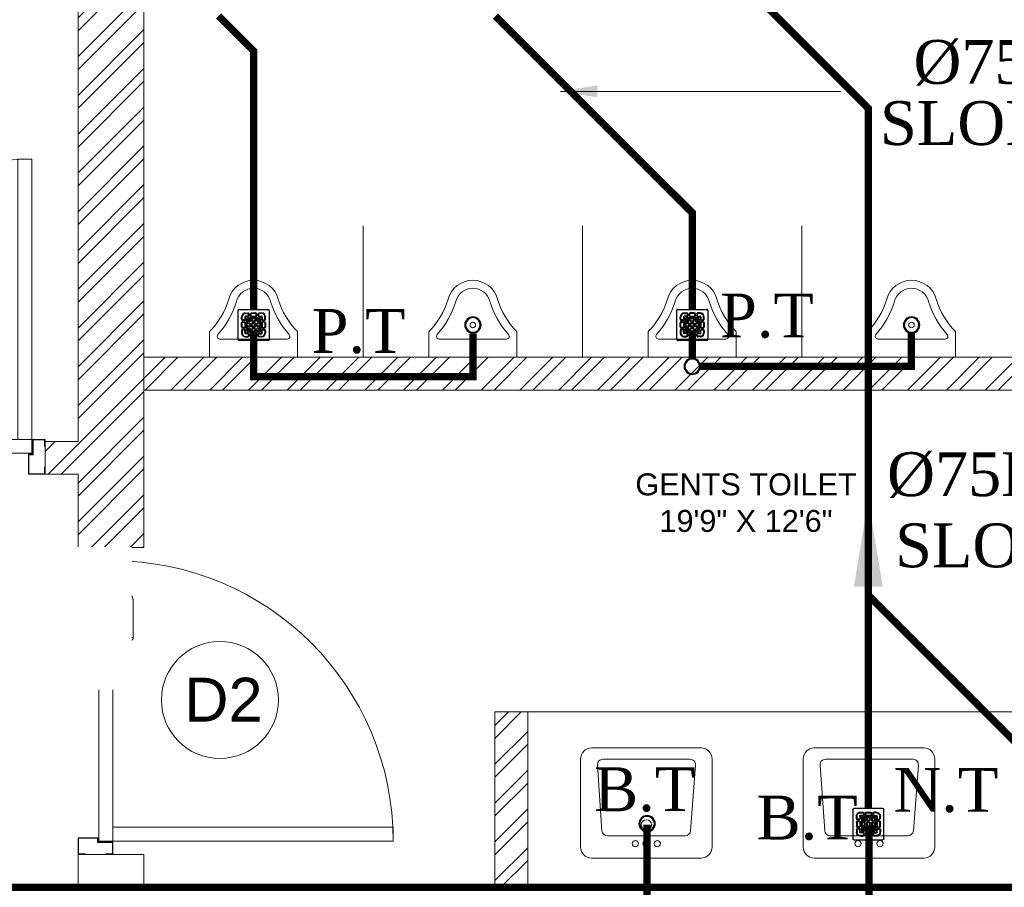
# Model space of a CAD drawing. Header units: inches. Extents: x 105152 to 158499, y 12149 to 30915.
# Tile 63 of 256: x 124262 to 124397, y 21443 to 21562. Entities that reach past the tile are written whole.
import ezdxf

# ---------------------------------------------------------------- set-up
doc = ezdxf.new("R2010")
doc.units = ezdxf.units.IN
doc.header["$MEASUREMENT"] = 0
for name, color, linetype, lineweight in [('AR - PLAN', 251, 'Continuous', 5), ('DRAINAGE ', 7, 'Continuous', 9), ('FLOOR RAISE', 4, 'Continuous', 5), ('PD_BRICK WALL_115', 134, 'Continuous', 30), ('PD_BRICK WALL_230', 4, 'Continuous', 50), ('PD_DOOR', 42, 'Continuous', 25), ('PD_FIXTURE', 21, 'Continuous', 25), ('PD_HATCH', 45, 'Continuous', 9), ('PP- 50DIA Soil Waste Sewer pipe', 54, 'Continuous', 25), ('PP- 75DIA Soil Waste Sewer pipe', 90, 'Continuous', 9), ('PP-Soil Pipe', 1, 'Continuous', 25), ('PP-TEXT', 7, 'Continuous', 40), ('PP-WWP', 3, 'Continuous', 25)]:
    doc.layers.add(name, color=color, linetype=linetype, lineweight=lineweight)
doc.layers.add('PD_025_TEXT', color=61, linetype='Continuous')
doc.styles.add('Arial', font='GOTHIC.TTF')
doc.styles.get("Standard").update_dxf_attribs({"font": 'arial.ttf', "height": 6})
doc.styles.add('style1', font='arial.ttf', dxfattribs={"height": 500})
doc.styles.add('TIMES NEW ROMAN', font='times.ttf')
doc.dimstyles.new('ISO-10', dxfattribs={"dimtxt": 6, "dimasz": 0.5, "dimexe": 1.25, "dimexo": 0.625, "dimtad": 1, "dimtoh": 1, "dimdec": 1, "dimlunit": 4, "dimtxsty": 'Standard', "dimblk": 'ARCHTICK', "dimcen": 2.5, "dimclrt": 3, "dimadec": 0, "dimazin": 0, "dimtfac": 1, "dimtdec": 1, "dimtmove": 1, "dimatfit": 3, "dimfxl": 1, "dimarcsym": 0})
doc.dimstyles.new('PP-DIM', dxfattribs={"dimtxt": 4, "dimasz": 1, "dimexe": 1, "dimexo": 1, "dimgap": 0.09, "dimtad": 0, "dimdec": 0, "dimzin": 0, "dimdsep": 46, "dimlunit": 4, "dimtxsty": 'TIMES NEW ROMAN', "dimblk": 'ARCHTICK', "dimcen": 0.09, "dimdle": 1, "dimclrd": 256, "dimclre": 256, "dimclrt": 256, "dimadec": 0, "dimazin": 0, "dimtfac": 1, "dimtdec": 4, "dimtofl": 0, "dimtmove": 1, "dimatfit": 3, "dimfxl": 1, "dimtolj": 1, "dimtzin": 0, "dimlwd": -1, "dimlwe": -1, "dimarcsym": 0})
pattern_1 = [(45, (26013.4692, 17879.387), (-2.65165043, 2.65165043), []), (45, (26015.237, 17879.387), (-2.65165043, 2.65165043), [])]

# ---------------------------------------------------------------- blocks, each defined once
blk = doc.blocks.new('door 1')
at = {"layer": 'PD_DOOR', "color": 251, "lineweight": 5}
for p, q in [((160472.9, 15356.5), (160472.9, 15360.1)), ((160472.9, 15360.1), (160472.9, 15356.5)), ((160602.9, 15360.1), (160472.9, 15360.1)), ((160472.9, 15360.1), (160472.9, 15359.7)), ((160472.9, 15335.1), (160472.9, 15360.1)), ((160472.9, 15359.7), (160472.9, 15335.6)), ((159755.9, 15337.6), (159695.9, 15337.6)), ((159695.9, 15337.6), (159695.9, 15312.6)), ((159695.9, 15312.6), (159695.9, 15337.6)), ((159695.9, 15337.6), (159755.9, 15337.6)), ((159695.9, 15212.6), (159695.9, 15337.6)), ((159695.9, 15312.6), (159697.9, 15312.6)), ((159697.9, 15312.6), (159695.9, 15312.6)), ((159697.9, 15312.6), (159697.9, 15335.6)), ((159697.9, 15335.6), (159753.9, 15335.6)), ((159753.9, 15335.6), (159697.9, 15335.6)), ((159697.9, 15335.6), (159697.9, 15312.6)), ((159753.9, 15335.6), (159753.9, 15267.6)), ((159753.9, 15267.6), (159753.9, 15335.6)), ((159755.9, 15265.6), (159755.9, 15337.6)), ((159755.9, 15337.6), (159755.9, 15265.6)), ((160472.9, 15335.1), (160472.9, 15338.8)), ((160472.9, 15338.8), (160472.9, 15335.1)), ((160472.9, 15335.6), (160472.9, 15335.1)), ((160472.9, 15335.1), (160602.9, 15335.1)), ((160615.4, 15322.6), (160615.4, 15272.6)), ((160640.4, 15272.6), (160640.4, 15322.6)), ((160795.9, 15337.6), (160735.9, 15337.6)), ((160735.9, 15337.6), (160735.9, 15265.6)), ((160735.9, 15265.6), (160735.9, 15337.6)), ((160735.9, 15337.6), (160795.9, 15337.6)), ((160737.9, 15267.6), (160737.9, 15335.6)), ((160737.9, 15335.6), (160793.9, 15335.6)), ((160793.9, 15335.6), (160737.9, 15335.6)), ((160737.9, 15335.6), (160737.9, 15267.6)), ((160793.9, 15335.6), (160793.9, 15312.6)), ((160793.9, 15312.6), (160793.9, 15335.6)), ((160793.9, 15312.6), (160795.9, 15312.6)), ((160795.9, 15312.6), (160793.9, 15312.6)), ((160795.9, 15312.6), (160795.9, 15337.6)), ((160795.9, 15337.6), (160795.9, 15312.6)), ((160795.9, 15337.6), (160795.9, 15212.6)), ((160605.4, 15272.6), (160605.4, 15262.6)), ((160622.1, 15272.6), (160605.4, 15272.6)), ((160605.4, 15272.6), (160622.1, 15272.6)), ((160640.4, 15272.6), (160615.4, 15272.6)), ((160615.4, 15272.6), (160621.7, 15272.6)), ((160621.7, 15272.6), (160624.7, 15272.6)), ((160624.7, 15272.6), (160627.9, 15272.6)), ((160627.9, 15272.6), (160631.2, 15272.6)), ((160627.9, 15272.6), (160650.4, 15272.6)), ((160631.2, 15272.6), (160634.2, 15272.6)), ((160650.4, 15272.6), (160633.8, 15272.6)), ((160634.2, 15272.6), (160640.4, 15272.6)), ((160650.4, 15262.6), (160650.4, 15272.6)), ((159697.9, 15237.6), (159695.9, 15237.6)), ((159695.9, 15237.6), (159695.9, 15212.6)), ((159695.9, 15212.6), (159695.9, 15237.6)), ((159695.9, 15237.6), (159697.9, 15237.6)), ((159697.9, 15214.6), (159697.9, 15237.6)), ((159697.9, 15237.6), (159697.9, 15214.6)), ((159753.9, 15267.6), (159738.9, 15267.6)), ((159738.9, 15267.6), (159738.9, 15214.6)), ((159738.9, 15214.6), (159738.9, 15267.6)), ((159738.9, 15267.6), (159753.9, 15267.6)), ((159740.9, 15212.6), (159740.9, 15265.6)), ((159740.9, 15265.6), (159755.9, 15265.6)), ((159755.9, 15265.6), (159740.9, 15265.6)), ((159740.9, 15265.6), (159740.9, 15212.6)), ((160747.9, 15262.6), (159743.9, 15262.6)), ((159743.9, 15262.6), (159743.9, 15212.6)), ((160747.9, 15262.6), (159743.9, 15262.6)), ((159743.9, 15262.6), (159743.9, 15212.6)), ((160650.4, 15262.6), (160605.4, 15262.6)), ((160605.4, 15262.6), (160650.4, 15262.6)), ((160617.9, 15267.6), (160617.9, 15262.6)), ((160637.9, 15267.6), (160617.9, 15267.6)), ((160617.9, 15267.6), (160637.9, 15267.6)), ((160637.9, 15262.6), (160617.9, 15262.6)), ((160617.9, 15262.6), (160637.9, 15262.6)), ((160637.9, 15262.6), (160637.9, 15267.6)), ((160735.9, 15265.6), (160750.9, 15265.6)), ((160750.9, 15265.6), (160735.9, 15265.6)), ((160752.9, 15267.6), (160737.9, 15267.6)), ((160737.9, 15267.6), (160752.9, 15267.6)), ((160747.9, 15212.6), (160747.9, 15262.6)), ((160747.9, 15262.6), (160747.9, 15212.6)), ((160750.9, 15265.6), (160750.9, 15212.6)), ((160750.9, 15212.6), (160750.9, 15265.6)), ((160752.9, 15214.6), (160752.9, 15267.6)), ((160752.9, 15267.6), (160752.9, 15214.6)), ((160795.9, 15237.6), (160793.9, 15237.6)), ((160793.9, 15237.6), (160793.9, 15214.6)), ((160793.9, 15214.6), (160793.9, 15237.6)), ((160793.9, 15237.6), (160795.9, 15237.6)), ((160795.9, 15212.6), (160795.9, 15237.6)), ((160795.9, 15237.6), (160795.9, 15212.6)), ((159695.9, 15212.6), (159740.9, 15212.6)), ((159740.9, 15212.6), (159695.9, 15212.6)), ((159695.9, 15212.6), (159743.9, 15212.6)), ((159743.9, 15212.6), (159695.9, 15212.6)), ((159738.9, 15214.6), (159697.9, 15214.6)), ((159697.9, 15214.6), (159738.9, 15214.6)), ((159793.9, 15212.6), (159743.9, 15212.6)), ((159743.9, 15212.6), (159743.9, 14208.6)), ((159743.9, 15212.6), (160747.9, 15212.6)), ((159743.9, 15212.6), (159793.9, 15212.6)), ((159743.9, 15212.6), (159793.9, 15212.6)), ((159793.9, 15212.6), (159743.9, 15212.6)), ((159793.9, 14208.6), (159793.9, 15212.6)), ((159793.9, 15212.6), (160747.9, 15212.6)), ((159793.9, 15212.6), (160747.9, 15212.6)), ((160747.9, 15212.6), (159793.9, 15212.6)), ((160605.4, 15212.6), (160605.4, 15202.6)), ((160605.4, 15212.6), (160650.4, 15212.6)), ((160639.2, 15212.6), (160605.4, 15212.6)), ((160605.4, 15202.6), (160650.4, 15202.6)), ((160650.4, 15202.6), (160605.4, 15202.6)), ((160615.4, 15202.6), (160615.4, 15177.6)), ((160615.4, 15202.6), (160640.4, 15202.6)), ((160640.4, 15202.6), (160615.4, 15202.6)), ((160617.9, 15212.6), (160617.9, 15207.6)), ((160617.9, 15212.6), (160637.9, 15212.6)), ((160618.3, 15212.6), (160617.9, 15212.6)), ((160617.9, 15207.6), (160637.9, 15207.6)), ((160637.9, 15207.6), (160617.9, 15207.6)), ((160637.9, 15212.6), (160618.3, 15212.6)), ((160637.9, 15207.6), (160637.9, 15212.6)), ((160650.4, 15212.6), (160639.2, 15212.6)), ((160640.4, 15177.6), (160640.4, 15202.6)), ((160650.4, 15202.6), (160650.4, 15212.6)), ((160747.9, 15212.6), (160795.9, 15212.6)), ((160795.9, 15212.6), (160747.9, 15212.6)), ((160750.9, 15212.6), (160795.9, 15212.6)), ((160795.9, 15212.6), (160750.9, 15212.6)), ((160793.9, 15214.6), (160752.9, 15214.6)), ((160752.9, 15214.6), (160793.9, 15214.6)), ((160472.9, 15165.1), (160472.9, 15161.5)), ((160472.9, 15161.5), (160472.9, 15165.1)), ((160602.9, 15165.1), (160472.9, 15165.1)), ((160472.9, 15165.1), (160472.9, 15164.7)), ((160472.9, 15140.1), (160472.9, 15165.1)), ((160472.9, 15164.7), (160472.9, 15140.6)), ((160472.9, 15143.8), (160472.9, 15140.1)), ((160472.9, 15140.1), (160472.9, 15143.8)), ((160472.9, 15140.6), (160472.9, 15140.1)), ((160472.9, 15140.1), (160602.9, 15140.1)), ((159743.9, 14208.6), (159793.9, 14208.6))]:
    blk.add_line(p, q, dxfattribs=at)
at = {"layer": 'PD_DOOR', "color": 251, "lineweight": 5, "flags": 128}
for points in [[(160460.4, 15347.6), (160460.5, 15348.1), (160460.5, 15348.6), (160460.5, 15349.1), (160460.6, 15349.6), (160460.7, 15350.1), (160460.8, 15350.6), (160460.9, 15351.1), (160461.1, 15351.6), (160461.2, 15352), (160461.4, 15352.5), (160461.6, 15353), (160461.9, 15353.4), (160462.1, 15353.9), (160462.4, 15354.3), (160462.6, 15354.7), (160462.9, 15355.1), (160463.2, 15355.5), (160463.5, 15355.9), (160463.9, 15356.3), (160464.2, 15356.6), (160464.6, 15357), (160465, 15357.3), (160465.4, 15357.6), (160465.8, 15357.9), (160466.2, 15358.2), (160466.6, 15358.4), (160467, 15358.7), (160467.5, 15358.9), (160467.9, 15359.1), (160468.4, 15359.3), (160468.9, 15359.5), (160469.4, 15359.6), (160469.8, 15359.8), (160470.3, 15359.9), (160470.8, 15360), (160471.3, 15360), (160471.8, 15360.1), (160472.3, 15360.1), (160472.8, 15360.1), (160472.9, 15360.1)], [(160472.9, 15335.1), (160472.4, 15335.2), (160471.9, 15335.2), (160471.4, 15335.2), (160470.9, 15335.3), (160470.5, 15335.4), (160470, 15335.5), (160469.5, 15335.6), (160469, 15335.8), (160468.5, 15335.9), (160468.1, 15336.1), (160467.6, 15336.3), (160467.2, 15336.6), (160466.7, 15336.8), (160466.3, 15337.1), (160465.9, 15337.3), (160465.5, 15337.6), (160465.1, 15337.9), (160464.7, 15338.2), (160464.3, 15338.6), (160464, 15338.9), (160463.6, 15339.3), (160463.3, 15339.7), (160463, 15340.1), (160462.7, 15340.5), (160462.4, 15340.9), (160462.2, 15341.3), (160461.9, 15341.8), (160461.7, 15342.2), (160461.5, 15342.7), (160461.3, 15343.1), (160461.1, 15343.6), (160461, 15344.1), (160460.8, 15344.5), (160460.7, 15345), (160460.6, 15345.5), (160460.5, 15346), (160460.5, 15346.5), (160460.5, 15347), (160460.4, 15347.5), (160460.4, 15347.6)], [(160640.4, 15322.6), (160640.4, 15324.1), (160640.3, 15325.6), (160640.2, 15327.1), (160640, 15328.6), (160639.7, 15330.1), (160639.4, 15331.6), (160639, 15333), (160638.5, 15334.4), (160638, 15335.9), (160637.5, 15337.2), (160636.9, 15338.6), (160636.2, 15340), (160635.5, 15341.3), (160634.7, 15342.6), (160633.9, 15343.8), (160633, 15345), (160632.1, 15346.2), (160631.1, 15347.4), (160630.1, 15348.5), (160629.1, 15349.5), (160628, 15350.6), (160626.8, 15351.5), (160625.7, 15352.5), (160624.4, 15353.4), (160623.2, 15354.2), (160621.9, 15355), (160620.6, 15355.7), (160619.3, 15356.4), (160617.9, 15357), (160616.5, 15357.6), (160615.1, 15358.1), (160613.7, 15358.6), (160612.2, 15359), (160610.8, 15359.3), (160609.3, 15359.6), (160607.8, 15359.8), (160606.3, 15360), (160604.8, 15360.1), (160603.3, 15360.1), (160602.9, 15360.1)], [(160602.9, 15335.1), (160603.4, 15335.1), (160603.9, 15335.1), (160604.4, 15335.1), (160604.9, 15335), (160605.4, 15334.9), (160605.9, 15334.8), (160606.4, 15334.7), (160606.9, 15334.5), (160607.3, 15334.3), (160607.8, 15334.2), (160608.3, 15334), (160608.7, 15333.7), (160609.2, 15333.5), (160609.6, 15333.2), (160610, 15333), (160610.4, 15332.7), (160610.8, 15332.4), (160611.2, 15332), (160611.6, 15331.7), (160611.9, 15331.4), (160612.2, 15331), (160612.6, 15330.6), (160612.9, 15330.2), (160613.2, 15329.8), (160613.5, 15329.4), (160613.7, 15329), (160614, 15328.5), (160614.2, 15328.1), (160614.4, 15327.6), (160614.6, 15327.2), (160614.8, 15326.7), (160614.9, 15326.2), (160615.1, 15325.7), (160615.2, 15325.3), (160615.3, 15324.8), (160615.3, 15324.3), (160615.4, 15323.8), (160615.4, 15323.3), (160615.4, 15322.8), (160615.4, 15322.6)], [(160602.9, 15140.1), (160604.4, 15140.2), (160605.9, 15140.3), (160607.4, 15140.4), (160608.9, 15140.6), (160610.4, 15140.9), (160611.9, 15141.2), (160613.3, 15141.6), (160614.7, 15142), (160616.2, 15142.5), (160617.5, 15143.1), (160618.9, 15143.7), (160620.3, 15144.4), (160621.6, 15145.1), (160622.9, 15145.9), (160624.1, 15146.7), (160625.3, 15147.6), (160626.5, 15148.5), (160627.7, 15149.5), (160628.8, 15150.5), (160629.8, 15151.5), (160630.9, 15152.6), (160631.8, 15153.8), (160632.8, 15154.9), (160633.7, 15156.1), (160634.5, 15157.4), (160635.3, 15158.7), (160636, 15160), (160636.7, 15161.3), (160637.3, 15162.7), (160637.9, 15164.1), (160638.4, 15165.5), (160638.9, 15166.9), (160639.3, 15168.3), (160639.6, 15169.8), (160639.9, 15171.3), (160640.1, 15172.8), (160640.3, 15174.2), (160640.4, 15175.7), (160640.4, 15177.2), (160640.4, 15177.6)], [(160615.4, 15177.6), (160615.4, 15177.1), (160615.4, 15176.6), (160615.4, 15176.1), (160615.3, 15175.7), (160615.2, 15175.2), (160615.1, 15174.7), (160615, 15174.2), (160614.8, 15173.7), (160614.6, 15173.2), (160614.5, 15172.8), (160614.3, 15172.3), (160614, 15171.9), (160613.8, 15171.4), (160613.5, 15171), (160613.3, 15170.6), (160613, 15170.2), (160612.7, 15169.8), (160612.3, 15169.4), (160612, 15169), (160611.7, 15168.7), (160611.3, 15168.3), (160610.9, 15168), (160610.5, 15167.7), (160610.1, 15167.4), (160609.7, 15167.1), (160609.3, 15166.9), (160608.8, 15166.6), (160608.4, 15166.4), (160607.9, 15166.2), (160607.5, 15166), (160607, 15165.8), (160606.5, 15165.7), (160606, 15165.5), (160605.6, 15165.4), (160605.1, 15165.3), (160604.6, 15165.3), (160604.1, 15165.2), (160603.6, 15165.2), (160603.1, 15165.1), (160602.9, 15165.1)], [(160460.4, 15152.6), (160460.5, 15153.1), (160460.5, 15153.6), (160460.5, 15154.1), (160460.6, 15154.6), (160460.7, 15155.1), (160460.8, 15155.6), (160460.9, 15156.1), (160461.1, 15156.6), (160461.2, 15157), (160461.4, 15157.5), (160461.6, 15158), (160461.9, 15158.4), (160462.1, 15158.9), (160462.4, 15159.3), (160462.6, 15159.7), (160462.9, 15160.1), (160463.2, 15160.5), (160463.5, 15160.9), (160463.9, 15161.3), (160464.2, 15161.6), (160464.6, 15162), (160465, 15162.3), (160465.4, 15162.6), (160465.8, 15162.9), (160466.2, 15163.2), (160466.6, 15163.4), (160467, 15163.7), (160467.5, 15163.9), (160467.9, 15164.1), (160468.4, 15164.3), (160468.9, 15164.5), (160469.4, 15164.6), (160469.8, 15164.8), (160470.3, 15164.9), (160470.8, 15165), (160471.3, 15165), (160471.8, 15165.1), (160472.3, 15165.1), (160472.8, 15165.1), (160472.9, 15165.1)], [(160472.9, 15140.1), (160472.4, 15140.2), (160471.9, 15140.2), (160471.4, 15140.2), (160470.9, 15140.3), (160470.5, 15140.4), (160470, 15140.5), (160469.5, 15140.6), (160469, 15140.8), (160468.5, 15140.9), (160468.1, 15141.1), (160467.6, 15141.3), (160467.2, 15141.6), (160466.7, 15141.8), (160466.3, 15142.1), (160465.9, 15142.3), (160465.5, 15142.6), (160465.1, 15142.9), (160464.7, 15143.2), (160464.3, 15143.6), (160464, 15143.9), (160463.6, 15144.3), (160463.3, 15144.7), (160463, 15145.1), (160462.7, 15145.5), (160462.4, 15145.9), (160462.2, 15146.3), (160461.9, 15146.8), (160461.7, 15147.2), (160461.5, 15147.7), (160461.3, 15148.1), (160461.1, 15148.6), (160461, 15149.1), (160460.8, 15149.5), (160460.7, 15150), (160460.6, 15150.5), (160460.5, 15151), (160460.5, 15151.5), (160460.5, 15152), (160460.4, 15152.5), (160460.4, 15152.6)]]:
    blk.add_lwpolyline(points, dxfattribs=at)
at = {"layer": 'PD_DOOR', "color": 251, "lineweight": 5}
blk.add_arc((159743.9, 15212.6), 1004, 270, 0, dxfattribs=at)
blk = doc.blocks.new('DOOR1')
at = {"color": 251, "xscale": 0.03818181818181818, "yscale": 0.03818181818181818, "zscale": 0.03818181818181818, "rotation": 90}
blk.add_blockref('door 1', (-2370.94, -8406.75), dxfattribs=at)
blk = doc.blocks.new('LV')
at = {"color": 251, "lineweight": 5}
for p, q in [((-254, 510.1), (254, 510.1)), ((-304.8, 50.8), (-304.8, 459.3)), ((-201, 458), (203.1, 458)), ((304.8, 459.3), (304.8, 50.8)), ((-205.3, 127), (-226.3, 430.8)), ((228.4, 430.6), (205.5, 126.8)), ((180.2, 103.5), (-180, 103.5)), ((254, 0), (-254, 0))]:
    blk.add_line(p, q, dxfattribs=at)
for centre, radius in [((0.4, 154.3), 23.6), ((-50.8, 67.2), 14.4), ((0, 67.2), 15.3), ((50.8, 67.2), 14.4)]:
    blk.add_circle(centre, radius, dxfattribs=at)
for centre, radius, start, end in [((-254, 459.3), 50.8, 90, 180), ((254, 459.3), 50.8, 0, 90), ((-201, 432.6), 25.4, 90, 184.2016), ((203.1, 432.6), 25.4, 355.4179, 90), ((-180, 128.9), 25.4, 184.2016, 270), ((180.2, 128.9), 25.4, 270, 355.4179), ((-254, 50.8), 50.8, 180, 270), ((254, 50.8), 50.8, 270, 0)]:
    blk.add_arc(centre, radius, start, end, dxfattribs=at)
blk = doc.blocks.new('A$C33087201')
at = {"color": 251, "lineweight": 5}
for p, q in [((0, 289.6), (165, 289.6)), ((0, 289.6), (0, 193.2)), ((330, 289.6), (165, 289.6)), ((330, 289.6), (330, 193.2)), ((38.1, 220.9), (291.9, 220.9))]:
    blk.add_line(p, q, dxfattribs=at)
blk.add_circle((165, 168.2), 10.4, dxfattribs=at)
for centre, radius, start, end in [((-215.7, -16.2), 300.6, 16.9059, 44.1446), ((38.1, 210.9), 10, 90, 221.8242), ((-215.7, -16.2), 330.6, 16.9059, 41.8242), ((545.7, -16.2), 330.6, 138.1758, 163.0941), ((545.7, -16.2), 300.6, 135.8554, 163.0941), ((291.9, 210.9), 10, 318.1758, 90), ((164.8, 96.2), 66.2, 195.0681, 270.0943), ((165.2, 96.2), 66.2, 269.9057, 344.9319), ((164.8, 96.2), 96.2, 195.0681, 270.0943), ((165.2, 96.2), 96.2, 269.9057, 344.9319)]:
    blk.add_arc(centre, radius, start, end, dxfattribs=at)
blk = doc.blocks.new('FIRST FLOOR PLAN 0')
at = {"layer": 'PD_HATCH', "lineweight": 5}
h = blk.add_hatch(dxfattribs=at)
h.set_pattern_fill('ANSI32', color=251, scale=10)
h.set_pattern_definition(pattern_1)
h.paths.add_polyline_path([(-525, -9), (-531, -9), (-531, -45), (-525, -45)])
h.paths.add_polyline_path([(-525, -45), (-531, -45), (-531, -81), (-525, -81)])
h.paths.add_polyline_path([(-531, -81), (-531, -117), (-525, -117), (-525, -81)])
h.paths.add_polyline_path([(-525, -117), (-531, -117), (-531, -153), (-525, -153)])
h.paths.add_polyline_path([(-525, -153), (-531, -153), (-531, -189), (-525, -189)])
h.paths.add_polyline_path([(-525, -189), (-531, -189), (-531, -225), (-525, -225)])
h.paths.add_polyline_path([(-246, -9), (-255, -9), (-255, -98.5), (-259.5, -98.5), (-259.5, -103), (-255, -103), (-255, -113), (-246, -113)])
h.paths.add_polyline_path([(-327, -9), (-331.5, -9), (-331.5, -98.5), (-336, -98.5), (-336, -103), (-301.5, -103), (-301.5, -98.5), (-327, -98.5)])
h.paths.add_polyline_path([(-331.5, -27), (-334.5, -27), (-334.5, -31.5), (-331.5, -31.5)], flags=17)
h.paths.add_polyline_path([(-358.5, -27), (-361.5, -27), (-361.5, -18), (-366, -18), (-366, -27), (-376.5, -27), (-376.5, -31.5), (-358.5, -31.5)])
h.paths.add_polyline_path([(-412.5, -9), (-417, -9), (-417, -25), (-417, -31.5), (-412.5, -31.5), (-412.5, -27)])
h.paths.add_polyline_path([(-121.5, -9), (-126, -9), (-126, -27), (-121.5, -27)])
h = blk.add_hatch(dxfattribs=at)
h.set_pattern_fill('ANSI32', color=251, scale=10)
h.set_pattern_definition(pattern_1)
h.paths.add_polyline_path([(-193.5, -135.5), (-198, -135.5), (-198, -159.5), (-193.5, -159.5)])
h.paths.add_polyline_path([(-60, -121.87), (-69, -121.87), (-69, -159.5), (-64.5, -159.5), (-64.5, -126.37), (-60, -126.37)])
h.paths.add_polyline_path([(-9, -121.87), (-36, -121.87), (-36, -126.37), (-9, -126.37)])
h.paths.add_polyline_path([(-121.5, -69), (-126, -69), (-126, -87), (-246, -87), (-246, -91.5), (-121.5, -91.5)])
at = {"layer": 'PD_BRICK WALL_115', "color": 251, "lineweight": 5}
for p, q in [((-255, -98.5), (-255, -9)), ((-246, -87), (-126, -87)), ((-246, -91.5), (-121.5, -91.5)), ((-259.5, -98.5), (-255, -98.5)), ((-259.5, -103), (-259.5, -98.5)), ((-259.5, -103), (-255, -103)), ((-255, -113), (-255, -103)), ((-198, -135.5), (-198, -159.5)), ((-198, -135.5), (-193.5, -135.5)), ((-193.5, -135.5), (-193.5, -159.5))]:
    blk.add_line(p, q, dxfattribs=at)
blk.add_lwpolyline([(-255, -113), (-246, -113), (-246, -9)], dxfattribs=at)
at = {"layer": 'PD_BRICK WALL_230', "color": 251, "lineweight": 5}
for p, q in [((-255, -159.5), (-255, -155)), ((-255, -155), (-246, -155)), ((-246, -159.5), (-246, -155))]:
    blk.add_line(p, q, dxfattribs=at)
at = {"layer": 'PD_DOOR', "color": 251, "lineweight": 5}
blk.add_circle((-235.6, -133.87), 8, dxfattribs=at)
at = {"layer": 'PD_FIXTURE', "color": 251, "lineweight": 5, "ltscale": 12}
for p, q in [((-216, -87), (-216, -69)), ((-186, -87), (-186, -69)), ((-156, -87), (-156, -69)), ((-69, -135.5), (-193.5, -135.5))]:
    blk.add_line(p, q, dxfattribs=at)
at = {"layer": 'PD_DOOR', "color": 251, "ltscale": 25, "rotation": 90.00000000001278}
blk.add_blockref('DOOR1', (-2568.77, 2853.56), dxfattribs=at)
at = {"layer": 'PD_DOOR', "color": 251, "ltscale": 25}
blk.add_blockref('DOOR1', (2701.56, 2154.27), dxfattribs=at)
at = {"layer": 'PD_FIXTURE', "color": 251, "ltscale": 12, "xscale": 0.03636363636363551, "yscale": 0.03636363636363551, "zscale": 0.03636363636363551, "rotation": 180}
for p in [(-225, -76.47), (-195, -76.47), (-165, -76.47), (-135, -76.47)]:
    blk.add_blockref('A$C33087201', p, dxfattribs=at)
at = {"layer": 'PD_FIXTURE', "color": 251, "ltscale": 12, "xscale": 0.0295236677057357, "yscale": 0.0295236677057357, "zscale": 0.0295236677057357}
for p in [(-177.28, -155.5), (-146.81, -155.5)]:
    blk.add_blockref('LV', p, dxfattribs=at)
at = {"layer": 'PD_DOOR', "color": 251, "insert": (-240.47, -130.83), "char_height": 6, "width": 47.1418, "attachment_point": 1}
blk.add_mtext('D2', dxfattribs=at)
at = {"layer": 'PD_025_TEXT', "color": 251, "insert": (-227.89, -102.88), "char_height": 3, "width": 128.4952, "attachment_point": 1, "style": 'style1', "bg_fill": 2}
blk.add_mtext('\\pxqc;GENTS TOILET\\P19\'9" X 12\'6"', dxfattribs=at)
blk = doc.blocks.new('PP-GRATING')
at = {"linetype": 'Continuous'}
for p, q in [((-53.1, -49.4), (-53.1, 49.4)), ((-49.7, 52.9), (49.7, 52.9)), ((-27.6, 40.7), (-27.6, 38.6)), ((-19.6, 40.7), (-27.6, 40.7)), ((-19.6, 38.6), (-27.6, 38.6)), ((-19.6, 38.6), (-19.6, 40.7)), ((-17.3, 31.8), (-17.3, 36.4)), ((-15.3, 36.4), (-17.3, 36.4)), ((-15.3, 31.8), (-15.3, 36.4)), ((-11.4, 36.4), (-11.4, 31.8)), ((-9.4, 36.4), (-11.4, 36.4)), ((-9.4, 36.4), (-9.4, 31.8)), ((-7.1, 38.6), (-7.1, 40.7)), ((-7.1, 40.7), (6.5, 40.7)), ((-7.1, 38.6), (6.5, 38.6)), ((6.5, 40.7), (6.5, 38.6)), ((8.8, 31.8), (8.8, 36.4)), ((10.9, 36.4), (8.8, 36.4)), ((10.9, 31.8), (10.9, 36.4)), ((14.7, 31.8), (14.7, 36.4)), ((14.7, 36.4), (16.8, 36.4)), ((16.8, 31.8), (16.8, 36.4)), ((19, 40.7), (27, 40.7)), ((19, 38.6), (19, 40.7)), ((19, 38.6), (27, 38.6)), ((27, 40.7), (27, 38.6)), ((52.6, 50), (52.6, -48.9)), ((-38.9, 27.3), (-41, 27.3)), ((-41, 27.3), (-41, 19.3)), ((-38.9, 19.3), (-41, 19.3)), ((-41, 6.8), (-41, -6.8)), ((-38.9, 6.8), (-41, 6.8)), ((-38.9, 27.3), (-38.9, 19.3)), ((-38.9, 6.8), (-38.9, -6.8)), ((-36.7, 17), (-32.1, 17)), ((-36.7, 17), (-36.7, 15)), ((-36.7, 15), (-32.1, 15)), ((-32.1, 11.1), (-36.7, 11.1)), ((-36.7, 11.1), (-36.7, 9.1)), ((-32.1, 9.1), (-36.7, 9.1)), ((-32.1, 9.1), (-32.1, 11.1)), ((-29.8, 19.3), (-29.8, 27.3)), ((-27.8, 27.3), (-29.8, 27.3)), ((-29.8, 19.3), (-27.8, 19.3)), ((-29.8, -6.8), (-29.8, 6.8)), ((-29.8, 6.8), (-27.8, 6.8)), ((-27.8, 19.3), (-27.8, 27.3)), ((-27.8, -6.8), (-27.8, 6.8)), ((-27.6, 29.6), (-27.6, 27.5)), ((-27.6, 29.6), (-19.6, 29.6)), ((-27.6, 27.5), (-19.6, 27.5)), ((-23.9, 14.8), (-23.9, 19.3)), ((-21.9, 19.3), (-23.9, 19.3)), ((-21.9, 14.8), (-23.9, 14.8)), ((-23.9, -2.3), (-23.9, 2.3)), ((-21.9, 2.3), (-23.9, 2.3)), ((-21.9, 14.8), (-21.9, 19.3)), ((-21.9, -2.3), (-21.9, 2.3)), ((-19.6, 27.5), (-19.6, 29.6)), ((-19.6, 23.6), (-15.1, 23.6)), ((-19.6, 21.6), (-19.6, 23.6)), ((-19.6, 21.6), (-15.1, 21.6)), ((-15.1, 12.5), (-19.6, 12.5)), ((-19.6, 12.5), (-19.6, 10.5)), ((-15.1, 10.5), (-19.6, 10.5)), ((-19.6, 6.6), (-15.1, 6.6)), ((-19.6, 4.5), (-19.6, 6.6)), ((-19.6, 4.5), (-15.1, 4.5)), ((-17.3, 31.8), (-15.3, 31.8)), ((-15.1, 23.6), (-15.1, 21.6)), ((-15.1, 12.5), (-15.1, 10.5)), ((-15.1, 6.6), (-15.1, 4.5)), ((-12.8, 19.3), (-12.8, 14.8)), ((-10.7, 19.3), (-12.8, 19.3)), ((-12.8, 14.8), (-10.7, 14.8)), ((-12.8, 2.3), (-12.8, -2.3)), ((-10.7, 2.3), (-12.8, 2.3)), ((-11.4, 31.8), (-9.4, 31.8)), ((-10.7, 19.3), (-10.7, 14.8)), ((-10.7, 2.3), (-10.7, -2.3)), ((-7.1, 29.6), (6.5, 29.6)), ((-7.1, 29.6), (-7.1, 27.5)), ((-7.1, 27.5), (6.5, 27.5)), ((-6.9, 14.8), (-6.9, 19.3)), ((-4.8, 19.3), (-6.9, 19.3)), ((-4.8, 14.8), (-6.9, 14.8)), ((-6.9, -2.3), (-6.9, 2.3)), ((-4.8, 2.3), (-6.9, 2.3)), ((-4.8, 14.8), (-4.8, 19.3)), ((-4.8, -2.3), (-4.8, 2.3)), ((-2.6, 23.6), (2, 23.6)), ((-2.6, 21.6), (-2.6, 23.6)), ((-2.6, 21.6), (2, 21.6)), ((2, 12.5), (-2.6, 12.5)), ((-2.6, 12.5), (-2.6, 10.5)), ((2, 10.5), (-2.6, 10.5)), ((-2.6, 6.6), (2, 6.6)), ((-2.6, 4.5), (-2.6, 6.6)), ((-2.6, 4.5), (2, 4.5)), ((2, 23.6), (2, 21.6)), ((2, 12.5), (2, 10.5)), ((2, 6.6), (2, 4.5)), ((4.3, 19.3), (4.3, 14.8)), ((6.3, 19.3), (4.3, 19.3)), ((4.3, 14.8), (6.3, 14.8)), ((4.3, 2.3), (4.3, -2.3)), ((6.3, 2.3), (4.3, 2.3)), ((6.3, 19.3), (6.3, 14.8)), ((6.3, 2.3), (6.3, -2.3)), ((6.5, 29.6), (6.5, 27.5)), ((8.8, 31.8), (10.9, 31.8)), ((10.2, 14.8), (10.2, 19.3)), ((12.2, 19.3), (10.2, 19.3)), ((12.2, 14.8), (10.2, 14.8)), ((10.2, -2.3), (10.2, 2.3)), ((12.2, 2.3), (10.2, 2.3)), ((12.2, 14.8), (12.2, 19.3)), ((12.2, -2.3), (12.2, 2.3)), ((14.5, 23.6), (19, 23.6)), ((14.5, 21.6), (14.5, 23.6)), ((14.5, 21.6), (19, 21.6)), ((19, 12.5), (14.5, 12.5)), ((14.5, 12.5), (14.5, 10.5)), ((19, 10.5), (14.5, 10.5)), ((14.5, 6.6), (19, 6.6)), ((14.5, 4.5), (14.5, 6.6)), ((14.5, 4.5), (19, 4.5)), ((16.8, 31.8), (14.7, 31.8)), ((27, 29.6), (19, 29.6)), ((19, 27.5), (19, 29.6)), ((27, 27.5), (19, 27.5)), ((19, 23.6), (19, 21.6)), ((19, 12.5), (19, 10.5)), ((19, 6.6), (19, 4.5)), ((21.3, 19.3), (21.3, 14.8)), ((23.4, 19.3), (21.3, 19.3)), ((21.3, 14.8), (23.4, 14.8)), ((21.3, 2.3), (21.3, -2.3)), ((23.4, 2.3), (21.3, 2.3)), ((23.4, 19.3), (23.4, 14.8)), ((23.4, 2.3), (23.4, -2.3)), ((27, 29.6), (27, 27.5)), ((27.2, 19.3), (27.2, 27.3)), ((27.2, 27.3), (29.3, 27.3)), ((29.3, 19.3), (27.2, 19.3)), ((27.2, -6.8), (27.2, 6.8)), ((29.3, 6.8), (27.2, 6.8)), ((29.3, 19.3), (29.3, 27.3)), ((29.3, -6.8), (29.3, 6.8)), ((36.1, 17), (31.5, 17)), ((36.1, 15), (31.5, 15)), ((31.5, 11.1), (36.1, 11.1)), ((31.5, 9.1), (31.5, 11.1)), ((31.5, 9.1), (36.1, 9.1)), ((36.1, 17), (36.1, 15)), ((36.1, 11.1), (36.1, 9.1)), ((38.4, 27.3), (38.4, 19.3)), ((38.4, 27.3), (40.4, 27.3)), ((38.4, 19.3), (40.4, 19.3)), ((38.4, 6.8), (38.4, -6.8)), ((38.4, 6.8), (40.4, 6.8)), ((40.4, 27.3), (40.4, 19.3)), ((40.4, 6.8), (40.4, -6.8)), ((-41, -6.8), (-38.9, -6.8)), ((-41, -27.3), (-41, -19.3)), ((-38.9, -19.3), (-41, -19.3)), ((-38.9, -27.3), (-41, -27.3)), ((-38.9, -27.3), (-38.9, -19.3)), ((-36.7, -9.1), (-32.1, -9.1)), ((-36.7, -9.1), (-36.7, -11.1)), ((-36.7, -11.1), (-32.1, -11.1)), ((-36.7, -17), (-36.7, -15)), ((-36.7, -15), (-32.1, -15)), ((-36.7, -17), (-32.1, -17)), ((-32.1, -9.1), (-32.1, -11.1)), ((-29.8, -6.8), (-27.8, -6.8)), ((-29.8, -19.3), (-27.8, -19.3)), ((-29.8, -19.3), (-29.8, -27.3)), ((-27.8, -27.3), (-29.8, -27.3)), ((-27.8, -19.3), (-27.8, -27.3)), ((-27.6, -27.5), (-19.6, -27.5)), ((-27.6, -29.6), (-27.6, -27.5)), ((-27.6, -29.6), (-19.6, -29.6)), ((-21.9, -2.3), (-23.9, -2.3)), ((-23.9, -19.3), (-23.9, -14.8)), ((-21.9, -14.8), (-23.9, -14.8)), ((-21.9, -19.3), (-23.9, -19.3)), ((-21.9, -19.3), (-21.9, -14.8)), ((-15.1, -4.5), (-19.6, -4.5)), ((-19.6, -4.5), (-19.6, -6.6)), ((-15.1, -6.6), (-19.6, -6.6)), ((-19.6, -10.5), (-15.1, -10.5)), ((-19.6, -12.5), (-19.6, -10.5)), ((-19.6, -12.5), (-15.1, -12.5)), ((-15.1, -21.6), (-19.6, -21.6)), ((-19.6, -21.6), (-19.6, -23.6)), ((-15.1, -23.6), (-19.6, -23.6)), ((-19.6, -27.5), (-19.6, -29.6)), ((-17.3, -31.8), (-17.3, -36.4)), ((-17.3, -31.8), (-15.3, -31.8)), ((-15.3, -31.8), (-15.3, -36.4)), ((-15.1, -4.5), (-15.1, -6.6)), ((-15.1, -10.5), (-15.1, -12.5)), ((-15.1, -21.6), (-15.1, -23.6)), ((-12.8, -2.3), (-10.7, -2.3)), ((-12.8, -14.8), (-12.8, -19.3)), ((-10.7, -14.8), (-12.8, -14.8)), ((-12.8, -19.3), (-10.7, -19.3)), ((-11.4, -36.4), (-11.4, -31.8)), ((-11.4, -31.8), (-9.4, -31.8)), ((-10.7, -14.8), (-10.7, -19.3)), ((-9.4, -36.4), (-9.4, -31.8)), ((-7.1, -27.5), (6.5, -27.5)), ((-7.1, -29.6), (-7.1, -27.5)), ((-7.1, -29.6), (6.5, -29.6)), ((-4.8, -2.3), (-6.9, -2.3)), ((-6.9, -19.3), (-6.9, -14.8)), ((-4.8, -14.8), (-6.9, -14.8)), ((-4.8, -19.3), (-6.9, -19.3)), ((-4.8, -19.3), (-4.8, -14.8)), ((2, -4.5), (-2.6, -4.5)), ((-2.6, -4.5), (-2.6, -6.6)), ((2, -6.6), (-2.6, -6.6)), ((-2.6, -10.5), (2, -10.5)), ((-2.6, -12.5), (-2.6, -10.5)), ((-2.6, -12.5), (2, -12.5)), ((2, -21.6), (-2.6, -21.6)), ((-2.6, -21.6), (-2.6, -23.6)), ((2, -23.6), (-2.6, -23.6)), ((2, -4.5), (2, -6.6)), ((2, -10.5), (2, -12.5)), ((2, -21.6), (2, -23.6)), ((4.3, -2.3), (6.3, -2.3)), ((4.3, -14.8), (4.3, -19.3)), ((6.3, -14.8), (4.3, -14.8)), ((4.3, -19.3), (6.3, -19.3)), ((6.3, -14.8), (6.3, -19.3)), ((6.5, -29.6), (6.5, -27.5)), ((8.8, -31.8), (8.8, -36.4)), ((8.8, -31.8), (10.9, -31.8)), ((12.2, -2.3), (10.2, -2.3)), ((10.2, -19.3), (10.2, -14.8)), ((12.2, -14.8), (10.2, -14.8)), ((12.2, -19.3), (10.2, -19.3)), ((10.9, -31.8), (10.9, -36.4)), ((12.2, -19.3), (12.2, -14.8)), ((19, -4.5), (14.5, -4.5)), ((14.5, -4.5), (14.5, -6.6)), ((19, -6.6), (14.5, -6.6)), ((14.5, -10.5), (19, -10.5)), ((14.5, -12.5), (14.5, -10.5)), ((14.5, -12.5), (19, -12.5)), ((19, -21.6), (14.5, -21.6)), ((14.5, -21.6), (14.5, -23.6)), ((19, -23.6), (14.5, -23.6)), ((14.7, -31.8), (14.7, -36.4)), ((16.8, -31.8), (14.7, -31.8)), ((16.8, -31.8), (16.8, -36.4)), ((19, -4.5), (19, -6.6)), ((19, -10.5), (19, -12.5)), ((19, -21.6), (19, -23.6)), ((27, -27.5), (19, -27.5)), ((19, -27.5), (19, -29.6)), ((27, -29.6), (19, -29.6)), ((21.3, -2.3), (23.4, -2.3)), ((21.3, -14.8), (21.3, -19.3)), ((23.4, -14.8), (21.3, -14.8)), ((21.3, -19.3), (23.4, -19.3)), ((23.4, -14.8), (23.4, -19.3)), ((27, -29.6), (27, -27.5)), ((29.3, -6.8), (27.2, -6.8)), ((27.2, -19.3), (27.2, -27.3)), ((29.3, -19.3), (27.2, -19.3)), ((27.2, -27.3), (29.3, -27.3)), ((29.3, -19.3), (29.3, -27.3)), ((36.1, -9.1), (31.5, -9.1)), ((31.5, -9.1), (31.5, -11.1)), ((36.1, -11.1), (31.5, -11.1)), ((36.1, -15), (31.5, -15)), ((36.1, -17), (31.5, -17)), ((36.1, -9.1), (36.1, -11.1)), ((36.1, -17), (36.1, -15)), ((40.4, -6.8), (38.4, -6.8)), ((38.4, -19.3), (40.4, -19.3)), ((38.4, -27.3), (38.4, -19.3)), ((38.4, -27.3), (40.4, -27.3)), ((40.4, -27.3), (40.4, -19.3)), ((49.2, -52.3), (-50.3, -52.3)), ((-27.6, -40.7), (-27.6, -38.6)), ((-19.6, -38.6), (-27.6, -38.6)), ((-19.6, -40.7), (-27.6, -40.7)), ((-19.6, -38.6), (-19.6, -40.7)), ((-15.3, -36.4), (-17.3, -36.4)), ((-9.4, -36.4), (-11.4, -36.4)), ((6.5, -38.6), (-7.1, -38.6)), ((-7.1, -38.6), (-7.1, -40.7)), ((6.5, -40.7), (-7.1, -40.7)), ((6.5, -38.7), (6.5, -40.7)), ((8.8, -36.4), (10.9, -36.4)), ((14.7, -36.4), (16.8, -36.4)), ((19, -38.6), (19, -40.7)), ((19, -38.6), (27, -38.6)), ((19, -40.7), (27, -40.7)), ((27, -40.7), (27, -38.6))]:
    blk.add_line(p, q, dxfattribs=at)
for centre, radius, start, end in [((-49.7, 49.4), 3.41, 90, 180), ((-27.6, 27.3), 13.4, 90, 180), ((-27.6, 27.3), 11.4, 90, 180), ((-19.6, 36.4), 4.32, 360, 90), ((-19.6, 36.4), 2.27, 360, 90), ((-7.1, 36.4), 4.32, 90, 180), ((-7.1, 36.4), 2.27, 90, 180), ((6.5, 36.4), 4.32, 360, 90), ((6.5, 36.4), 2.27, 360, 90), ((19, 36.4), 4.32, 90, 180), ((19, 36.4), 2.27, 90, 180), ((27, 27.3), 13.4, 0, 90), ((27, 27.3), 11.4, 0, 90), ((49.7, 50), 2.84, 360, 90), ((-36.7, 19.3), 4.32, 180, 270), ((-36.7, 6.8), 4.32, 90, 180), ((-36.7, 19.3), 2.27, 180, 270), ((-36.7, 6.8), 2.27, 90, 180), ((-32.1, 19.3), 4.32, 270, 360), ((-32.1, 19.3), 2.27, 270, 360), ((-32.1, 6.8), 4.32, 360, 90), ((-32.1, 6.8), 2.27, 360, 90), ((-27.6, 27.3), 2.27, 90, 180), ((-27.6, 27.3), 0.227, 90, 180), ((-19.6, 19.3), 4.32, 90, 180), ((-19.6, 14.8), 4.32, 180, 270), ((-19.6, 2.3), 4.32, 90, 180), ((-19.6, 19.3), 2.27, 90, 180), ((-19.6, 19.3), 2.27, 90, 180), ((-19.6, 14.8), 2.27, 180, 270), ((-19.6, 2.3), 2.27, 90, 180), ((-19.6, 2.3), 2.27, 90, 180), ((-19.6, 31.8), 4.32, 270, 360), ((-19.6, 31.8), 2.27, 270, 360), ((-15.1, 19.3), 4.32, 360, 90), ((-15.1, 19.3), 2.27, 360, 90), ((-15.1, 14.8), 2.27, 270, 360), ((-15.1, 14.8), 4.32, 270, 0), ((-15.1, 2.3), 4.32, 360, 90), ((-15.1, 2.3), 2.27, 360, 90), ((-7.1, 31.8), 4.32, 180, 270), ((-7.1, 31.8), 2.27, 180, 270), ((-2.6, 19.3), 4.32, 90, 180), ((-2.6, 14.8), 4.32, 180, 270), ((-2.6, 2.3), 4.32, 90, 180), ((-2.6, 19.3), 2.27, 90, 180), ((-2.6, 19.3), 2.27, 90, 180), ((-2.6, 14.8), 2.27, 180, 270), ((-2.6, 2.3), 2.27, 90, 180), ((-2.6, 2.3), 2.27, 90, 180), ((2, 19.3), 4.32, 360, 90), ((2, 19.3), 2.27, 360, 90), ((2, 14.8), 2.27, 270, 0), ((2, 14.8), 4.32, 270, 0), ((2, 2.3), 4.32, 360, 90), ((2, 2.3), 2.27, 360, 90), ((6.5, 31.8), 4.32, 270, 360), ((6.5, 31.8), 2.27, 270, 360), ((14.5, 19.3), 4.32, 90, 180), ((14.5, 14.8), 4.32, 180, 270), ((14.5, 2.3), 4.32, 90, 180), ((14.5, 19.3), 2.27, 90, 180), ((14.5, 14.8), 2.27, 180, 270), ((14.5, 2.3), 2.27, 90, 180), ((14.5, 2.3), 2.27, 90, 180), ((19, 31.8), 4.32, 180, 270), ((19, 31.8), 2.27, 180, 270), ((19, 19.3), 4.32, 360, 90), ((19, 19.3), 2.27, 360, 90), ((19, 14.8), 2.27, 270, 0), ((19, 14.8), 4.32, 270, 0), ((19, 2.3), 4.32, 360, 90), ((19, 2.3), 2.27, 360, 90), ((27, 27.3), 2.27, 0, 90), ((27, 27.3), 0.227, 0, 90), ((31.5, 19.3), 4.32, 180, 270), ((31.5, 6.8), 4.32, 90, 180), ((31.5, 19.3), 2.27, 180, 270), ((31.5, 6.8), 2.27, 90, 180), ((36.1, 19.3), 2.27, 270, 0), ((36.1, 19.3), 4.32, 270, 0), ((36.1, 6.8), 4.32, 360, 90), ((36.1, 6.8), 2.27, 360, 90), ((-36.7, -6.8), 4.32, 180, 270), ((-36.7, -19.3), 4.32, 90, 180), ((-27.6, -27.3), 13.4, 180, 270), ((-36.7, -6.8), 2.27, 180, 270), ((-36.7, -19.3), 2.27, 90, 180), ((-27.6, -27.3), 11.4, 180, 270), ((-32.1, -6.8), 4.32, 270, 360), ((-32.1, -6.8), 2.27, 270, 360), ((-32.1, -19.3), 4.32, 360, 90), ((-32.1, -19.3), 2.27, 360, 90), ((-27.6, -27.3), 2.27, 180, 270), ((-27.6, -27.3), 0.227, 180, 270), ((-19.6, -2.3), 4.32, 180, 270), ((-19.6, -14.8), 4.32, 90, 180), ((-19.6, -19.3), 4.32, 180, 270), ((-19.6, -2.3), 2.27, 180, 270), ((-19.6, -14.8), 2.27, 90, 180), ((-19.6, -14.8), 2.27, 90, 180), ((-19.6, -19.3), 2.27, 180, 270), ((-19.6, -31.8), 4.32, 360, 90), ((-19.6, -31.8), 2.27, 360, 90), ((-15.1, -2.3), 2.27, 270, 360), ((-15.1, -2.3), 4.32, 270, 0), ((-15.1, -14.8), 4.32, 360, 90), ((-15.1, -14.8), 2.27, 360, 90), ((-15.1, -19.3), 2.27, 270, 360), ((-15.1, -19.3), 4.32, 270, 0), ((-7.1, -31.8), 4.32, 90, 180), ((-7.1, -31.8), 2.27, 90, 180), ((-2.6, -2.3), 4.32, 180, 270), ((-2.6, -14.8), 4.32, 90, 180), ((-2.6, -19.3), 4.32, 180, 270), ((-2.6, -2.3), 2.27, 180, 270), ((-2.6, -14.8), 2.27, 90, 180), ((-2.6, -14.8), 2.27, 90, 180), ((-2.6, -19.3), 2.27, 180, 270), ((2, -2.3), 2.27, 270, 0), ((2, -2.3), 4.32, 270, 0), ((2, -14.8), 4.32, 360, 90), ((2, -14.8), 2.27, 360, 90), ((2, -19.3), 2.27, 270, 0), ((2, -19.3), 4.32, 270, 0), ((6.5, -31.8), 4.32, 360, 90), ((6.5, -31.8), 2.27, 360, 90), ((14.5, -2.3), 4.32, 180, 270), ((14.5, -14.8), 4.32, 90, 180), ((14.5, -19.3), 4.32, 180, 270), ((14.5, -2.3), 2.27, 180, 270), ((14.5, -14.8), 2.27, 90, 180), ((14.5, -14.8), 2.27, 90, 180), ((14.5, -19.3), 2.27, 180, 270), ((19, -31.8), 4.32, 90, 180), ((19, -31.8), 2.27, 90, 180), ((19, -2.3), 2.27, 270, 0), ((19, -2.3), 4.32, 270, 0), ((19, -14.8), 4.32, 360, 90), ((19, -14.8), 2.27, 360, 90), ((19, -19.3), 2.27, 270, 0), ((19, -19.3), 4.32, 270, 0), ((27, -27.3), 2.27, 270, 360), ((27, -27.3), 0.227, 270, 360), ((27, -27.3), 13.4, 270, 360), ((27, -27.3), 11.4, 270, 360), ((31.5, -6.8), 4.32, 180, 270), ((31.5, -19.3), 4.32, 90, 180), ((31.5, -6.8), 2.27, 180, 270), ((31.5, -19.3), 2.27, 90, 180), ((36.1, -6.8), 2.27, 270, 0), ((36.1, -6.8), 4.32, 270, 0), ((36.1, -19.3), 4.32, 360, 90), ((36.1, -19.3), 2.27, 360, 90), ((-50.7, -49.8), 2.49, 171.2591, 278.7567), ((-19.6, -36.4), 4.32, 270, 0), ((-19.6, -36.4), 2.27, 270, 0), ((-7.1, -36.4), 4.32, 180, 270), ((-7.1, -36.4), 2.27, 180, 270), ((6.6, -36.4), 2.27, 269.679, 359.679), ((6.6, -36.4), 4.32, 269.679, 359.679), ((19, -36.4), 4.32, 180, 270), ((19, -36.4), 2.27, 180, 270), ((49.2, -48.9), 3.41, 270, 360)]:
    blk.add_arc(centre, radius, start, end, dxfattribs=at)
blk = doc.blocks.new('BT-PP')
for radius in [37.5, 33.8]:
    blk.add_circle((0, 0), radius)
blk = doc.blocks.new('_ArchTick')
at = {"color": 0, "linetype": 'ByBlock', "const_width": 0.15}
blk.add_lwpolyline([(-0.5, -0.5), (0.5, 0.5)], dxfattribs=at)
blk = doc.blocks.new('DRAINAGE')
at = {"layer": 'PP- 50DIA Soil Waste Sewer pipe'}
blk.add_lwpolyline([(877.34, 481.52, 1, 1, 0), (848.09, 481.52, 1, 1, 0), (848.09, 494.14, 1, 1, 0)], format="xyseb", dxfattribs=at)
at = {"layer": 'PP- 50DIA Soil Waste Sewer pipe', "const_width": 1}
blk.add_lwpolyline([(878.46, 482.63), (878.46, 494.14)], dxfattribs=at)
at = {"layer": 'PP- 75DIA Soil Waste Sewer pipe', "ltscale": 0.015, "const_width": 1}
blk.add_lwpolyline([(878.35, 525.53), (908.19, 495.7)], dxfattribs=at)
at = {"layer": 'PP-Soil Pipe', "color": 1, "ltscale": 0.015}
for points in [[(794.27, 564.63, 1, 1, 0), (794.27, 599.99, 1, 1, 0), (789.48, 604.78, 1, 1, 0)], [(827.35, 604.78, 1, 1, 0), (854.27, 577.86, 1, 1, 0), (854.27, 564.64, 1, 1, 0)], [(794.27, 561.4, 1, 1, 0), (794.27, 555.44, 1, 1, 0), (824.27, 555.44, 1, 1, 0), (824.27, 561.33, 1, 1, 0)], [(854.27, 561.4, 1, 1, 0), (854.27, 557.85, 1, 1, 0)], [(855.27, 556.85, 1, 1, 0), (884.23, 556.85, 1, 1, 0), (884.23, 561.4, 1, 1, 0)]]:
    blk.add_lwpolyline(points, format="xyseb", dxfattribs=at)
at = {"layer": 'PP- 50DIA Soil Waste Sewer pipe', "xscale": -0.02961412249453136, "yscale": 0.02961412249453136, "zscale": 0.02961412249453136, "rotation": 270}
for p in [(848.09, 494.3), (878.46, 494.3)]:
    blk.add_blockref('BT-PP', p, dxfattribs=at)
at = {"layer": 'PP-Soil Pipe', "color": 1, "ltscale": 0.015}
for name, p, xscale, yscale, zscale, rotation in [('PP-GRATING', (794.27, 562.5), 0.04021621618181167, 0.04021621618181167, 40.21621618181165, 269.9999999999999), ('PP-GRATING', (854.27, 562.51), 0.04021621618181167, 0.04021621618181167, 40.21621618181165, 269.9999999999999), ('BT-PP', (794.27, 562.51), -0.02961412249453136, 0.02961412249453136, 0.02961412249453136, 270), ('BT-PP', (824.27, 562.51), -0.02961412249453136, 0.02961412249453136, 0.02961412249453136, 270), ('BT-PP', (854.27, 562.51), -0.02961412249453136, 0.02961412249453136, 0.02961412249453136, 270), ('BT-PP', (884.27, 562.51), -0.02961412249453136, 0.02961412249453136, 0.02961412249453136, 270), ('BT-PP', (854.27, 556.85), -0.02961412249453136, 0.02961412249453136, 0.02961412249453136, 270)]:
    blk.add_blockref(name, p, dxfattribs=dict(at, xscale=xscale, yscale=yscale, zscale=zscale, rotation=rotation))
at = {"layer": 'PP-WWP', "xscale": -0.04021621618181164, "yscale": 0.04021621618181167, "zscale": 40.21621618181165, "rotation": 89.99999999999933}
blk.add_blockref('PP-GRATING', (878.36, 494.22), dxfattribs=at)
at = {"layer": 'PP-TEXT', "char_height": 6, "width": 79.3915, "style": 'Arial', "bg_fill": 2}
for s, insert, attachment_point in [('\\pxql;{\\fTimes New Roman|b0|i0|c0|p34;%%C75MM SWP }', (963.92, 595.25, 0), 9), ('\\pxql;{\\fTimes New Roman|b0|i0|c0|p34;%%C75MM WWP }', (880.92, 538.86, 0), 7), ('\\pxql;{\\fTimes New Roman|b0|i0|c0|p34;%%C110MM WWP }', (695.2, 522.89), 7)]:
    blk.add_mtext(s, dxfattribs=dict(at, insert=insert, attachment_point=attachment_point))
at = {"layer": 'PP-TEXT', "char_height": 6, "width": 26.6614, "attachment_point": 7, "style": 'Arial'}
for s, insert in [('{\\fTimes New Roman|b0|i0|c0|p0;P.T}', (858.07, 560.68)), ('{\\fTimes New Roman|b0|i0|c0|p0;P.T}', (802.21, 558.57)), ('{\\fTimes New Roman|b0|i0|c0|p0;B.T}', (840.84, 495.88, 0)), ('{\\fTimes New Roman|b0|i0|c0|p0;N.T}', (881.79, 495.79, 0)), ('{\\fTimes New Roman|b0|i0|c0|p0;B.T}', (863.06, 492.01, 0))]:
    blk.add_mtext(s, dxfattribs=dict(at, insert=insert))
at = {"layer": 'PP-TEXT', "insert": (695.2, 515.37), "char_height": 6, "width": 79.3915, "attachment_point": 7, "style": 'Arial', "bg_fill": 2}
blk.add_mtext('\\pxql;{\\fTimes New Roman|b0|i0|c0|p34;%%C110MM SWP }', dxfattribs=at)
at = {"layer": 'PP-TEXT', "lineweight": 70, "ltscale": 12}
for points in [[(836.27, 594.46), (929.86, 594.46)], [(878.35, 536.7), (929.86, 536.7)]]:
    blk.add_leader(points, dimstyle='PP-DIM', override={"dimtxt": 8.5, "dimasz": 5, "dimtad": 0, "dimdec": 1, "dimcen": 0, "dimtfac": 12, "dimtdec": 1, "dimfxl": 7, "dimfxlon": 1, "dimlwd": 18, "dimarcsym": 1}, dxfattribs=at)
at = {"layer": 'PP-TEXT', "char_height": 6, "width": 48.446, "attachment_point": 9, "style": 'Arial', "bg_fill": 2}
for insert in [(926.02, 587), (928.09, 529.24)]:
    blk.add_mtext('\\pxqr;{\\fTimes New Roman|b0|i0|c0|p34; \\PSLOPE 1:80}', dxfattribs=dict(at, insert=insert))
at = {"layer": 'FLOOR RAISE', "const_width": 1}
blk.add_lwpolyline([(279.77, 645.09), (1025.27, 645.09), (1025.27, 488.59), (1007.27, 488.59), (1007.27, 485.59), (731.27, 485.59), (731.27, 383.59), (642.77, 383.59), (494.27, 383.59), (494.27, 317.09), (278.27, 317.09), (278.27, 335.09), (279.77, 335.09), (279.77, 645.09)], dxfattribs=at)
at = {"layer": 'PP- 75DIA Soil Waste Sewer pipe', "ltscale": 0.015}
blk.add_lwpolyline([(878.35, 496.36, 1, 1, 0), (878.35, 592.15, 1, 1, 0), (861.69, 608.81, 1, 1, 0)], format="xyseb", dxfattribs=at)
blk.add_leader([(878.35, 538.71), (878.35, 506.35)], dimstyle='ISO-10', override={"dimasz": 12, "dimgap": 0.625, "dimtad": 0}, dxfattribs=at)

msp = doc.modelspace()

# ---------------------------------------------------------------- block references
at = {"layer": 'AR - PLAN', "color": 251}
msp.add_blockref('FIRST FLOOR PLAN 0', (124524.88, 21602.6), dxfattribs=at)

# ---------------------------------------------------------------- next in the draw order: block references
at = {"layer": 'DRAINAGE '}
msp.add_blockref('DRAINAGE', (123499.62, 20957.51), dxfattribs=at)

doc.saveas('drawing.dxf')
